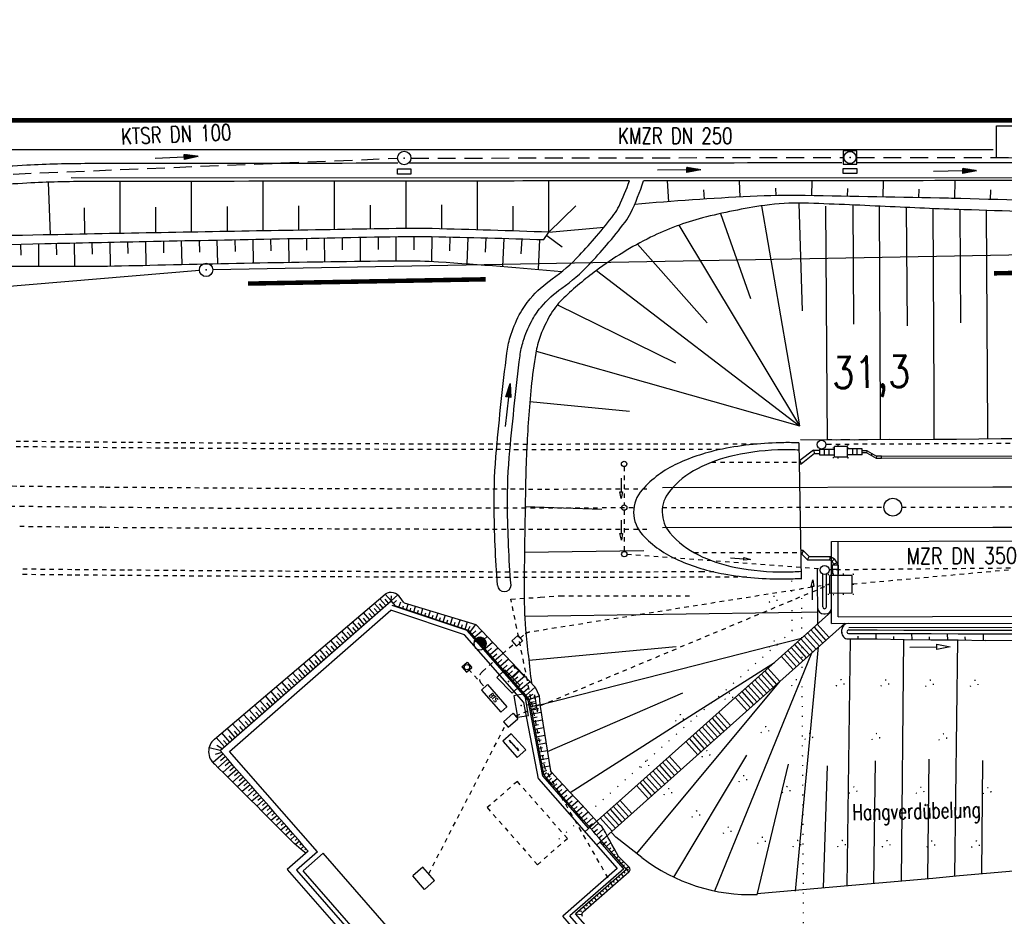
# Model space of a CAD drawing. Extents: x 0 to 1135, y 0 to 420.
# Tile 35 of 80: x 613 to 723, y 117 to 218. Entities that reach past the tile are written whole.
import ezdxf
from ezdxf.enums import TextEntityAlignment as Align

# ---------------------------------------------------------------- set-up
doc = ezdxf.new("R2010")
doc.units = 0
doc.header["$LTSCALE"] = 2
doc.header["$MEASUREMENT"] = 0
for name, pattern in [('ACAD_ISO03W100', [0.5, 0.25, -0.25]), ('ACAD_ISO05W100', [0.5, 0.25, -0.25]), ('ACAD_ISO10W100W', [0.5, 0.25, -0.25]), ('AUSGEZOGEN', [0]), ('GEMEINDE', [3.5, 2, -0.5, 0.5, -0.5]), ('GESTRICH-X2', [1.5, 1, -0.5]), ('PUNKT2', [0.5, 0.25, -0.25]), ('PUNKTX2', [0.5, 0, -0.5]), ('STRICHLINIEX2', [0.5, 0.25, -0.25])]:
    doc.linetypes.add(name, pattern=pattern)
doc.layers.get('0').update_dxf_attribs({"color": 8, "linetype": 'AUSGEZOGEN'})
for name, color, linetype in [('Andere_Planungen', 15, 'CONTINUOUS'), ('Bahnachse', 7, 'CONTINUOUS'), ('BAUWOTOP', 250, 'AUSGEZOGEN'), ('Beschriftung', 15, 'CONTINUOUS'), ('BOESCHG', 8, 'AUSGEZOGEN'), ('Böschungen', 15, 'CONTINUOUS'), ('FBRTOP', 8, 'AUSGEZOGEN'), ('GEMEINGRZ', 8, 'GEMEINDE'), ('Gleisachsen', 7, 'CONTINUOUS'), ('GRENZL-BAB', 7, 'AUSGEZOGEN'), ('GRENZP-BAB', 7, 'AUSGEZOGEN'), ('HANGVERDÜBELUNG', 15, 'CONTINUOUS'), ('Kabelanlagen', 15, 'CONTINUOUS'), ('KANAL', 200, 'GESTRICH-X2'), ('Löschwasserleitung', 15, 'CONTINUOUS'), ('MULDE', 8, 'AUSGEZOGEN'), ('PFEIL', 200, 'CONTINUOUS'), ('PFEILTOP', 8, 'AUSGEZOGEN'), ('PP', 8, 'AUSGEZOGEN'), ('SCHSYMBOL', 200, 'AUSGEZOGEN'), ('SIGNATUR', 8, 'AUSGEZOGEN'), ('TEXTO', 200, 'CONTINUOUS'), ('Tiefenentwaesserung_und_Sammell', 15, 'CONTINUOUS'), ('TUNNEL', 15, 'CONTINUOUS'), ('Wegböschungen', 15, 'CONTINUOUS'), ('Wege', 15, 'CONTINUOUS')]:
    doc.layers.add(name, color=color, linetype=linetype)
doc.styles.add('ROMANS', font='romans.shx', dxfattribs={"width": 0.8})

# ---------------------------------------------------------------- blocks, each defined once
blk = doc.blocks.new('SK')
for p, q in [((-1.35, 2.37), (1.38, 2.38)), ((-1.35, 2.38), (-0.78, 2.18)), ((-0.01, 0.87), (0, 2.37)), ((0.82, 2.58), (1.38, 2.38))]:
    blk.add_line(p, q)
blk.add_lwpolyline([(-1.76, -0.91), (1.74, -0.91), (1.74, 0.89), (-1.76, 0.89)], close=True)
blk.add_point((0, 0))
blk = doc.blocks.new('KS')
for p, q in [((-1.14, 0), (1.14, 0)), ((-1.14, 0), (-0.64, -0.15)), ((0.63, 0.15), (1.14, 0))]:
    blk.add_line(p, q)
blk.add_lwpolyline([(-1.76, -0.89), (1.74, -0.88), (1.73, 0.91), (-1.76, 0.91)], close=True)
blk.add_point((0, 0))
blk.add_point((0, 0))
blk = doc.blocks.new('*X38')
at = {"color": 0}
for p, q in [((0, 0.92), (0.08, 1)), ((0, 0.99), (0.01, 1)), ((0, 0.85), (0.14, 0.99)), ((0, 0.78), (0.2, 0.98)), ((0, 0.71), (0.26, 0.97)), ((0, 0.64), (0.31, 0.95)), ((0, 0.57), (0.37, 0.93)), ((0, 0.49), (0.41, 0.91)), ((0, 0.42), (0.46, 0.89)), ((0, 0.35), (0.51, 0.86)), ((0, 0.28), (0.55, 0.83)), ((0, 0.21), (0.59, 0.81)), ((0, 0.14), (0.63, 0.77)), ((0, 0.07), (0.67, 0.74)), ((0, 0), (0.71, 0.71)), ((0, -0.07), (0.74, 0.67)), ((0, -0.14), (0.77, 0.63)), ((0, -0.21), (0.81, 0.59)), ((0, -0.28), (0.83, 0.55)), ((0, -0.35), (0.86, 0.51)), ((0, -0.42), (0.89, 0.46)), ((0, -0.49), (0.91, 0.41)), ((0, -0.57), (0.93, 0.37)), ((0, -0.64), (0.95, 0.31)), ((0, -0.71), (0.97, 0.26)), ((0, -0.78), (0.98, 0.2)), ((0, -0.85), (0.99, 0.14)), ((0, -0.92), (1, 0.08)), ((0, -0.99), (1, 0.01)), ((0.06, -1), (1, -0.06)), ((0.14, -0.99), (0.99, -0.14)), ((0.23, -0.97), (0.97, -0.23)), ((0.33, -0.94), (0.94, -0.33)), ((0.45, -0.89), (0.89, -0.45))]:
    blk.add_line(p, q, dxfattribs=at)
blk = doc.blocks.new('BMAST')
blk.add_line((0, 1), (0, -1))
for centre, radius, start, end in [((0, 0), 1, 90, 270), ((0, 0), 1, 270, 90), ((0, -1), 0, 270, 0)]:
    blk.add_arc(centre, radius, start, end)
blk.add_point((0, 0))
blk.add_blockref('*X38', (0, 0))
blk = doc.blocks.new('*U42', base_point=(444064.56, 452946.34))
at = {"layer": 'BOESCHG'}
for p, q in [((444016.26, 453033.86), (444016.57, 453034.06)), ((444017.41, 453032.23), (444017.8, 453032.45)), ((444018.09, 453030.31), (444018.95, 453030.81)), ((444019.42, 453028.77), (444019.97, 453029.08)), ((444019.96, 453026.77), (444020.98, 453027.36)), ((444021.41, 453025.3), (444022, 453025.63)), ((444021.83, 453023.24), (444023.01, 453023.9)), ((444023.38, 453021.81), (444024.02, 453022.17)), ((444023.69, 453019.7), (444025.03, 453020.44)), ((444025.33, 453018.32), (444026.03, 453018.72)), ((444025.56, 453016.16), (444027.04, 453016.99)), ((444027.27, 453014.82), (444028.05, 453015.25)), ((444027.43, 453012.63), (444029.05, 453013.52)), ((444029.2, 453011.32), (444030.05, 453011.79)), ((444029.3, 453009.09), (444031.05, 453010.06)), ((444031.14, 453007.82), (444032.05, 453008.33)), ((444031.17, 453005.56), (444033.05, 453006.59)), ((444033.08, 453004.32), (444034.05, 453004.86)), ((444033.05, 453002.02), (444035.04, 453003.12)), ((444035.01, 453000.82), (444036.04, 453001.39)), ((444034.92, 452998.49), (444037.03, 452999.65)), ((444036.95, 452997.32), (444038.02, 452997.92)), ((444036.8, 452994.96), (444039.01, 452996.18)), ((444038.89, 452993.82), (444040, 452994.44)), ((444038.7, 452991.43), (444040.99, 452992.71)), ((444040.84, 452990.33), (444041.98, 452990.97)), ((444040.64, 452987.93), (444042.96, 452989.23)), ((444042.8, 452986.84), (444043.95, 452987.5)), ((444042.61, 452984.44), (444044.94, 452985.76)), ((444044.77, 452983.36), (444045.92, 452984.02)), ((444044.6, 452980.97), (444046.91, 452982.28)), ((444046.74, 452979.88), (444047.89, 452980.54)), ((444046.58, 452977.49), (444048.88, 452978.8)), ((444048.71, 452976.4), (444049.87, 452977.06)), ((444048.55, 452974.01), (444050.85, 452975.32)), ((444050.68, 452972.92), (444051.84, 452973.58)), ((444050.51, 452970.53), (444052.82, 452971.83)), ((444052.64, 452969.44), (444053.81, 452970.09)), ((444052.47, 452967.05), (444054.8, 452968.35)), ((444054.59, 452965.94), (444055.78, 452966.6)), ((444054.41, 452963.57), (444056.77, 452964.85)), ((444056.51, 452962.43), (444057.76, 452963.11)), ((444056.35, 452960.08), (444058.75, 452961.36)), ((444058.38, 452958.9), (444059.73, 452959.6)), ((444058.19, 452956.55), (444060.66, 452957.82)), ((444060.2, 452955.33), (444061.58, 452956.03)), ((444059.84, 452952.93), (444062.49, 452954.23)), ((444061.97, 452951.75), (444063.4, 452952.45)), ((444061.47, 452949.29), (444064.3, 452950.65)), ((444063.7, 452948.14), (444065.21, 452948.86)), ((444063.08, 452945.63), (444066.1, 452947.07))]:
    blk.add_line(p, q, dxfattribs=at)
blk = doc.blocks.new('GST')
at = {"color": 0}
blk.add_circle((0, 0), 0.75, dxfattribs=at)
blk.add_point((0, 0), dxfattribs=at)
blk = doc.blocks.new('27')
at = {"color": 0}
for points in [[(-0.75, -0.75), (0.75, -0.75), (0.75, 0.75), (-0.75, 0.75)], [(-0.76, -1.22), (0.75, -1.22), (0.75, -1.8), (-0.76, -1.8)]]:
    blk.add_lwpolyline(points, close=True, dxfattribs=at)
blk.add_circle((0, 0), 0.676, dxfattribs=at)
blk.add_point((0, 0), dxfattribs=at)
blk = doc.blocks.new('17')
blk.add_lwpolyline([(-0.76, -1.22), (0.75, -1.22), (0.75, -1.8), (-0.76, -1.8)], close=True)
blk.add_blockref('GST', (0, 0))
blk = doc.blocks.new('PFEIL2')
at = {"color": 0}
for p, q in [((0.88, 0), (-2.4, -0.01)), ((0.88, -0.27), (0.88, 0.28)), ((0.88, 0.28), (2.43, 0.01)), ((0.91, 0.27), (0.88, 0.26)), ((0.97, 0.26), (0.88, 0.25)), ((1.02, 0.25), (0.88, 0.23)), ((1.07, 0.24), (0.88, 0.21)), ((1.13, 0.23), (0.88, 0.19)), ((1.18, 0.22), (0.88, 0.17)), ((1.24, 0.21), (0.88, 0.15)), ((1.29, 0.21), (0.88, 0.14)), ((1.34, 0.2), (0.88, 0.12)), ((1.4, 0.19), (0.88, 0.1)), ((1.45, 0.18), (0.88, 0.08)), ((1.51, 0.17), (0.88, 0.06)), ((1.56, 0.16), (0.88, 0.04)), ((1.61, 0.15), (0.88, 0.02)), ((1.67, 0.14), (0.88, 0.01)), ((1.72, 0.13), (0.88, -0.01)), ((1.78, 0.12), (0.88, -0.03)), ((1.83, 0.11), (0.88, -0.05)), ((1.88, 0.1), (0.88, -0.07)), ((1.94, 0.09), (0.88, -0.09)), ((2.05, 0.08), (0.88, -0.12)), ((1.99, 0.08), (0.88, -0.11)), ((2.1, 0.07), (0.88, -0.14)), ((2.15, 0.06), (0.88, -0.16)), ((2.21, 0.05), (0.88, -0.18)), ((2.26, 0.04), (0.88, -0.2)), ((2.32, 0.03), (0.88, -0.22)), ((2.37, 0.02), (0.88, -0.23)), ((2.42, 0.01), (0.88, -0.25)), ((2.43, 0.01), (0.88, -0.27))]:
    blk.add_line(p, q, dxfattribs=at)

msp = doc.modelspace()

# ---------------------------------------------------------------- linework, layer by layer
at = {"layer": 'Andere_Planungen', "linetype": 'PUNKTX2'}
for p, q in [((699.29, 149.24), (699.23, 154.82)), ((688.56, 139.66), (699.29, 149.24)), ((673.16, 125.91), (688.56, 139.66))]:
    msp.add_line(p, q, dxfattribs=at)
at = {"layer": 'Andere_Planungen', "linetype": 'ACAD_ISO03W100'}
for p, q in [((664.61, 144.69), (668.17, 147.8)), ((663.07, 144.93), (664.85, 142.9)), ((668.52, 132.37), (665.16, 129.43)), ((674.12, 125.98), (668.52, 132.37)), ((674.12, 125.98), (668.52, 132.37)), ((665.16, 129.43), (670.77, 123.04)), ((670.77, 123.04), (674.12, 125.98))]:
    msp.add_line(p, q, dxfattribs=at)
at = {"layer": 'Andere_Planungen', "linetype": 'Continuous'}
for p, q in [((667.9, 148.1), (668.58, 148.7)), ((667.9, 148.1), (668.43, 147.5)), ((668.43, 147.5), (669.11, 148.09)), ((668.58, 148.7), (669.11, 148.09)), ((662.3, 145.19), (662.91, 145.72)), ((662.91, 145.72), (663.43, 145.12)), ((662.3, 145.19), (662.83, 144.59)), ((662.83, 144.59), (663.43, 145.12)), ((664.51, 142.6), (665.18, 143.2)), ((664.51, 142.6), (666.68, 140.12)), ((665.18, 143.2), (667.36, 140.71)), ((666.68, 140.12), (667.36, 140.71)), ((646.78, 124.32), (644.54, 122.36)), ((655.84, 113.98), (646.78, 124.32)), ((653.6, 112.02), (644.54, 122.36))]:
    msp.add_line(p, q, dxfattribs=at)
msp.add_circle((662.87, 145.16), 0.3, dxfattribs=at)
at = {"layer": 'Andere_Planungen', "linetype": 'ACAD_ISO03W100'}
msp.add_arc((665.27, 143.93), 1, 131.2174, 221.2173, dxfattribs=at)
at = {"layer": 'Bahnachse', "linetype": 'ACAD_ISO05W100'}
for p, q in [((611.79, 163.19), (612.85, 163.18)), ((612.85, 163.18), (618.73, 163.12)), ((618.73, 163.12), (622.01, 163.09))]:
    msp.add_line(p, q, dxfattribs=at)
at = {"layer": 'Bahnachse', "linetype": 'ACAD_ISO10W100W'}
msp.add_lwpolyline([(711.54, 163.07), (731.38, 163.11), (809.53, 164.28)], dxfattribs=at)
at = {"layer": 'Bahnachse', "linetype": 'ACAD_ISO05W100'}
for points in [[(622.01, 163.09), (638, 162.95), (681.56, 163.02)], [(684.76, 163.03), (709.54, 163.07)]]:
    msp.add_lwpolyline(points, dxfattribs=at)
at = {"layer": 'Bahnachse', "linetype": 'Continuous'}
msp.add_circle((710.54, 163.07), 1, dxfattribs=at)
at = {"layer": 'BAUWOTOP', "color": 8, "flags": 128}
msp.add_lwpolyline([(618.58, 199.97), (841.85, 199.92)], dxfattribs=at)
at = {"layer": 'Beschriftung', "linetype": 'PUNKTX2'}
msp.add_line((700.3, 155.1), (700.75, 76.29), dxfattribs=at)
at = {"layer": 'BOESCHG'}
for p, q in [((624.03, 199.54), (624.04, 193.71)), ((632.03, 199.55), (632.03, 193.86)), ((640.03, 199.56), (640.03, 194)), ((648.03, 199.56), (648.03, 194.14)), ((656.03, 199.57), (656.03, 194.28)), ((664.03, 199.58), (664.03, 194.11)), ((672.03, 193.85), (672.03, 199.59)), ((685.27, 199.6), (685.45, 197.27)), ((693.34, 199.6), (693.43, 197.79)), ((701.46, 199.61), (701.43, 197.94)), ((709.46, 199.62), (709.43, 197.79)), ((717.47, 199.63), (717.43, 197.64)), ((616.03, 199.45), (616.24, 193.56)), ((689.37, 198.58), (689.44, 197.56)), ((697.42, 198.78), (697.43, 197.95)), ((705.45, 198.74), (705.43, 197.86)), ((713.45, 198.67), (713.43, 197.71)), ((721.46, 198.58), (721.43, 197.52)), ((620.05, 196.58), (620.06, 193.63)), ((628.03, 196.66), (628.04, 193.79)), ((636.03, 196.74), (636.03, 193.93)), ((644.03, 196.82), (644.03, 194.07)), ((652.03, 196.89), (652.03, 194.21)), ((660.03, 196.9), (660.03, 194.22)), ((668.03, 196.78), (668.03, 193.99)), ((672.03, 193.85), (675.06, 196.79)), ((672.03, 193.85), (678.23, 194.43)), ((671.81, 193.5), (673.53, 192.23))]:
    msp.add_line(p, q, dxfattribs=at)
for points in [[(746.02, 195.49, -0.000062), (718.49, 196.37, -0.004496), (709.7, 196.73, 0.004324), (700.55, 197.11, 0.044552), (696.2, 196.86, 0.027412), (689.25, 195.45, 0.0512), (683.43, 193.28, 0.044665), (677.36, 189.56, 0.030679), (673.72, 186.5, 0.065608), (672.32, 184.77, 0.039026), (671.24, 182.63, 0.048454), (670.68, 180.79, 0.024489), (670.11, 176.97, 0.013158), (669.58, 169.82, 0.007014), (669.45, 166.01, 0.002247), (669.27, 154.13, 0.024744), (669.45, 149.42, 0.008413), (670.1, 143.35)], [(672.03, 193.85, 0.003224), (659, 194.25, 0.010403), (654.96, 194.26, 0.000283), (628.64, 193.8, 0.000564), (615.44, 193.54, 0.002372), (578.38, 192.6, 0.016285), (572.99, 192.27, 0.025769), (571.38, 192.03, 0.010973), (567.66, 191.19, 0.039286), (565.26, 190.4, -0.021528), (560.95, 188.8, -0.067469), (543.26, 185.61, -0.032934), (506.57, 186.43, -0.001245), (504.28, 186.63, 0.007327)]]:
    msp.add_lwpolyline(points, format="xyb", dxfattribs=at)
at = {"layer": 'BOESCHG', "flags": 128}
for points in [[(568.98, 190.52, -0.003749), (574, 191.32, -0.028656), (574.66, 191.39, -0.001899), (594.32, 192.04, -0.001752), (615.64, 192.58, -0.000576), (626.9, 192.82, -0.000229), (655.17, 193.37, -0.01017), (658.93, 193.37, -0.003038), (671.49, 193.02)], [(568.98, 190.52, 0.000334), (574.04, 190.42, 0.002255), (574.79, 190.41, 0.000372), (600.59, 190.15, 0.000679), (614.72, 190.04, 0.007718), (627.4, 190.16, -0.003474), (655.56, 190.66, -0.019088), (659.7, 190.54, -0.006309), (673.51, 189.46)]]:
    msp.add_lwpolyline(points, format="xyb", dxfattribs=at)
at = {"layer": 'BOESCHG'}
msp.add_lwpolyline([(671.49, 193.02), (672.03, 193.85)], dxfattribs=at)
at = {"layer": 'Böschungen', "linetype": 'Continuous'}
for p, q in [((695.83, 196.81), (700.11, 172.16)), ((691.25, 195.94), (694.6, 186.42)), ((686.61, 194.63), (700.11, 172.16)), ((681.96, 192.51), (689.77, 183.71)), ((677.38, 189.58), (700.11, 172.16)), ((673.01, 185.73), (686.23, 179.21)), ((670.63, 180.53), (700.11, 172.16)), ((669.91, 174.9), (681.06, 173.8)), ((669.4, 163.14), (677.99, 162.86)), ((669.32, 158.03), (682.69, 158.22)), ((702.13, 150.01), (702.12, 156.14)), ((702.7, 151.9), (702.7, 155.58)), ((703.1, 151.9), (703.1, 155.58)), ((669.35, 150.88), (700.32, 151.31)), ((700.32, 151.31), (702.12, 151.34)), ((702.82, 151.12), (702.98, 151.12)), ((704.84, 148.98), (704.84, 149.36)), ((705.61, 149.61), (731.48, 149.65)), ((684.98, 144.5), (700.33, 148.4)), ((726.66, 148.08), (720.86, 148.15)), ((686.28, 147.44), (669.8, 145.91)), ((690.61, 120.11), (701.48, 146.75)), ((699.65, 120.08), (702.23, 147.42)), ((688.66, 140.2), (697.29, 145.69)), ((670.43, 140.79), (684.98, 144.5)), ((681.9, 124.29), (697.93, 143.58)), ((671.88, 135.7), (687.03, 142.27)), ((674.43, 131.14), (688.66, 140.2)), ((686.05, 121.65), (694.21, 135.29)), ((695.35, 119.67), (698.86, 134.3)), ((682.46, 123.86), (679.55, 126.11))]:
    msp.add_line(p, q, dxfattribs=at)
for points in [[(700.03, 197.12), (700.4, 185.04)], [(703.19, 175.37), (703.06, 196.75)], [(706.06, 196.9), (706.14, 183.57)], [(709.16, 173.19), (709.05, 196.76)], [(712.05, 196.62), (712.14, 183.37)], [(715.15, 175.65), (715.04, 196.49)], [(718.04, 196.38), (718.13, 183.69)], [(721.1, 183.81), (721.03, 196.29)], [(721.17, 171.69), (721.1, 183.81)], [(703.22, 170.64), (703.19, 175.37)], [(715.17, 170.69), (715.15, 175.65)], [(709.17, 170.64), (709.16, 173.19)], [(721.18, 170.75), (721.17, 171.69)], [(700.19, 170.64), (702.72, 170.6), (703.22, 170.64), (703.72, 170.63), (704.22, 170.61), (704.72, 170.65), (705.22, 170.64), (705.72, 170.63), (706.22, 170.61), (706.72, 170.65), (707.22, 170.64), (707.72, 170.63), (710.17, 170.67), (712.67, 170.66), (715.17, 170.69), (717.67, 170.68), (720.18, 170.72), (722.68, 170.76), (725.18, 170.75)], [(701.55, 152.68), (701.56, 154.18), (701.41, 154.18), (701.57, 154.93), (701.71, 154.17), (701.56, 154.18)], [(705.58, 148.92), (705.79, 148.92), (708.79, 148.92), (711.79, 148.91), (714.84, 148.91), (717.84, 148.9), (723.9, 148.89)], [(705.61, 149.32), (708.79, 149.32), (711.79, 149.31), (714.84, 149.31), (717.84, 149.3), (720.84, 149.3)], [(708.64, 148.92), (708.65, 148.32)], [(712.64, 148.92), (712.65, 148.27)], [(716.64, 148.88), (716.66, 148.18)], [(720.65, 148.89), (720.66, 148.14)], [(720.84, 149.3), (726.84, 149.29), (729.84, 149.28), (732.34, 149.27)], [(703.3, 148.39), (703.31, 148.39)], [(705.75, 148.32), (705.41, 120.71)], [(705.54, 148.32), (708.8, 148.32), (711.8, 148.26), (714.8, 148.21), (717.86, 148.2), (720.86, 148.15)], [(706.65, 148.34), (706.65, 148.64)], [(710.65, 148.29), (710.65, 148.59)], [(711.75, 148.26), (711.46, 121.25)], [(712.45, 147.4), (715.45, 147.42), (715.45, 147.72), (716.95, 147.43), (715.46, 147.12), (715.45, 147.42)], [(714.65, 148.2), (714.65, 148.55)], [(717.76, 148.2), (717.45, 121.79)], [(718.66, 148.16), (718.65, 148.56)], [(708.41, 121.01), (708.61, 134.66)], [(714.45, 121.5), (714.6, 134.85)], [(720.49, 122.04), (720.6, 134.72)], [(702.8, 120.46), (703.23, 134.11)], [(695.35, 119.81), (705.97, 120.74), (708.96, 121.01), (712.01, 121.28), (715, 121.55), (718, 121.82), (721.04, 122.09), (724.04, 122.36)]]:
    msp.add_lwpolyline(points, dxfattribs=at)
for centre, radius, start, end in [((702.82, 151.82), 0.7, 180.0999, 270.0999), ((702.9, 151.9), 0.2, 180.0999, 270.0999), ((702.9, 151.9), 0.2, 270.0999, 0.0999), ((702.98, 151.82), 0.7, 270.0999, 0.0999), ((705.54, 149.36), 0.7, 90.0999, 180.0999), ((705.53, 149.02), 0.7, 175.4646, 270.0999), ((705.61, 149.12), 0.2, 90.0999, 180.0999), ((705.61, 149.12), 0.2, 180.0999, 270.0999), ((694.68, 139.69), 20, 232.3319, 271.9461)]:
    msp.add_arc(centre, radius, start, end, dxfattribs=at)
at = {"layer": 'FBRTOP', "const_width": 0.5}
msp.add_lwpolyline([(287.58, 206.63), (300.13, 206.44), (316.96, 206.37), (325.26, 206.37), (350.26, 206.37), (375.26, 206.37), (400.26, 206.37), (425.26, 206.37), (575.26, 206.37), (825.26, 206.37), (950, 206.37)], dxfattribs=at)
at = {"layer": 'FBRTOP'}
msp.add_lwpolyline([(506.94, 203.12), (575.26, 203.12), (721.77, 203.12)], dxfattribs=at)
at = {"layer": 'GEMEINGRZ', "const_width": 0.5}
for points in [[(743.9, 189.65), (721.87, 189.25)], [(664.96, 188.58), (638.39, 188.1)]]:
    msp.add_lwpolyline(points, dxfattribs=at)
at = {"layer": 'Gleisachsen', "linetype": 'ACAD_ISO03W100'}
for p, q in [((607, 165.5), (612.88, 165.43)), ((612.87, 165.43), (618.75, 165.37)), ((618.75, 165.37), (622.44, 165.34)), ((622.44, 165.32), (636.38, 165.23)), ((636.38, 165.23), (642.26, 165.19)), ((642.25, 165.19), (648.13, 165.16)), ((648.13, 165.16), (654.01, 165.14)), ((654, 165.14), (659.88, 165.12)), ((659.88, 165.12), (665.76, 165.11)), ((665.76, 165.11), (671.64, 165.1)), ((671.63, 165.1), (677.51, 165.11)), ((677.51, 165.11), (683.39, 165.11)), ((612.83, 160.93), (618.71, 160.87)), ((618.71, 160.87), (622.4, 160.84)), ((622.4, 160.82), (636.35, 160.73)), ((636.35, 160.73), (642.23, 160.69)), ((642.23, 160.69), (648.11, 160.66)), ((648.11, 160.66), (653.99, 160.64)), ((653.99, 160.64), (659.87, 160.62)), ((659.87, 160.62), (665.75, 160.61)), ((665.75, 160.61), (671.63, 160.6)), ((671.63, 160.6), (677.51, 160.61)), ((677.51, 160.61), (683.39, 160.61))]:
    msp.add_line(p, q, dxfattribs=at)
at = {"layer": 'Gleisachsen', "linetype": 'Continuous'}
for p, q in [((684.76, 165.28), (721.73, 165.34)), ((721.73, 165.34), (731.35, 165.36)), ((684.76, 160.78), (721.74, 160.84)), ((721.74, 160.84), (731.42, 160.86))]:
    msp.add_line(p, q, dxfattribs=at)
at = {"layer": 'GRENZL-BAB'}
for p, q in [((759.27, 191.93), (634.44, 189.65)), ((632.95, 189.57), (589.94, 185.94))]:
    msp.add_line(p, q, dxfattribs=at)
at = {"layer": 'HANGVERDÜBELUNG', "linetype": 'PUNKTX2'}
for centre in [(697.12, 152.68), (697.13, 147.68), (699.62, 143.35), (704.62, 143.33), (709.62, 143.31), (714.62, 143.29), (719.62, 143.27), (692.14, 141.83), (686.64, 139.41), (696.18, 138.08), (701.09, 137.34), (708.59, 137.31), (716.09, 137.28), (689.6, 135.38), (682.76, 134.2), (693.73, 132.6), (685.34, 131.15), (698.56, 131.38), (706.05, 131.32), (713.55, 131.29), (721.05, 131.26), (688.45, 128.66), (691.98, 126.83), (695.8, 125.71), (699.77, 125.34), (704.77, 125.33), (709.77, 125.31), (714.77, 125.29), (719.76, 125.27)]:
    msp.add_circle(centre, 0.45, dxfattribs=at)
at = {"layer": 'Kabelanlagen', "linetype": 'PUNKTX2'}
for p, q in [((703.9, 168.56), (703.9, 169.96)), ((705.55, 169.96), (703.9, 169.96)), ((705.55, 168.56), (705.55, 169.96)), ((705.55, 168.56), (703.9, 168.56)), ((706.15, 155.58), (703.35, 155.57)), ((703.35, 153.27), (703.35, 155.57)), ((706.15, 153.28), (706.15, 155.58)), ((706.15, 153.28), (703.35, 153.27))]:
    msp.add_line(p, q, dxfattribs=at)
at = {"layer": 'Kabelanlagen', "linetype": 'Continuous'}
for p, q in [((704, 168.66), (704, 169.86)), ((705.45, 169.86), (704, 169.86)), ((705.45, 168.66), (705.45, 169.86)), ((701.65, 169.46), (700.15, 168.3)), ((701.78, 169.06), (700.28, 167.9)), ((701.65, 169.46), (702.34, 169.46)), ((701.65, 169.46), (701.78, 169.06)), ((701.78, 169.06), (702.34, 169.06)), ((702.34, 169.58), (703.9, 169.58)), ((702.34, 169.58), (702.34, 168.93)), ((702.34, 168.93), (703.9, 168.93)), ((702.9, 168.93), (702.9, 169.58)), ((703.4, 168.93), (703.4, 169.58)), ((705.45, 168.66), (704, 168.66)), ((707.11, 169.59), (705.55, 169.59)), ((707.11, 168.94), (705.55, 168.94)), ((706.05, 168.94), (706.05, 169.59)), ((706.55, 168.94), (706.55, 169.59)), ((707.11, 168.94), (707.11, 169.59)), ((707.68, 169.37), (707.11, 169.37)), ((707.63, 169.16), (707.11, 169.16)), ((707.63, 169.16), (707.68, 169.37)), ((707.63, 169.16), (708.66, 168.57)), ((707.68, 169.37), (708.72, 168.78)), ((708.22, 169.06), (708.12, 168.88)), ((708.72, 168.78), (708.66, 168.57)), ((709.27, 168.78), (708.72, 168.78)), ((709.27, 168.78), (731.34, 168.82)), ((709.27, 168.57), (709.27, 168.78)), ((709.27, 168.57), (731.34, 168.61)), ((700.15, 168.3), (700.06, 168.3)), ((700.28, 167.9), (700.07, 167.9)), ((700.15, 168.3), (700.28, 167.9)), ((708.66, 168.57), (709.27, 168.57)), ((700.51, 158.21), (700.24, 158.2)), ((700.35, 157.8), (700.25, 157.8)), ((700.51, 158.21), (700.35, 157.8)), ((701, 157.16), (700.35, 157.8)), ((701.16, 157.56), (700.51, 158.21)), ((701, 157.16), (701.16, 157.56)), ((701, 157.16), (703.48, 157.16)), ((701.16, 157.56), (703.58, 157.56)), ((703.48, 157.16), (703.58, 157.56)), ((703.48, 157.16), (703.74, 157.01)), ((703.58, 157.56), (704.03, 157.3)), ((703.74, 157.01), (704.03, 157.3)), ((703.9, 156.74), (703.74, 157.01)), ((703.77, 156.58), (703.78, 155.58)), ((704.42, 156.58), (703.77, 156.58)), ((703.9, 156.74), (704.3, 156.85)), ((703.9, 156.74), (703.9, 156.58)), ((704.3, 156.85), (704.03, 157.3)), ((704.3, 156.85), (704.3, 156.58)), ((704.42, 156.58), (704.43, 155.58)), ((706, 155.43), (703.5, 155.42)), ((703.5, 153.42), (703.5, 155.42)), ((704.43, 156.08), (703.78, 156.08)), ((706, 153.43), (706, 155.43)), ((706, 153.43), (703.5, 153.42)), ((666.97, 139.03), (668.06, 139.99)), ((668.06, 139.99), (668.59, 139.39)), ((666.97, 139.03), (667.5, 138.43)), ((667.5, 138.43), (668.59, 139.39)), ((657.95, 122.78), (656.82, 121.79)), ((659.26, 121.27), (657.95, 122.78)), ((658.14, 120.28), (656.82, 121.79)), ((659.26, 121.27), (658.14, 120.28))]:
    msp.add_line(p, q, dxfattribs=at)
at = {"layer": 'Kabelanlagen', "linetype": 'STRICHLINIEX2'}
for p, q in [((690.25, 168.09), (700.06, 168.1)), ((688.28, 157.98), (700.25, 158)), ((737.43, 157.3), (706, 154.43)), ((668.33, 139.69), (703.5, 154.42)), ((703.5, 154.42), (669.85, 149.07)), ((668.84, 148.4), (669.34, 148.83)), ((658.6, 122.02), (667.23, 138.73))]:
    msp.add_line(p, q, dxfattribs=at)
msp.add_arc((670, 148.08), 1, 98.5426, 131.2174, dxfattribs=at)
at = {"layer": 'KANAL'}
for p, q in [((606.1, 200.12), (655.12, 202.14)), ((656.61, 202.14), (705.01, 202.23)), ((706.49, 202.21), (754.68, 202.23))]:
    msp.add_line(p, q, dxfattribs=at)
at = {"layer": 'Löschwasserleitung', "linetype": 'PUNKT2'}
msp.add_lwpolyline([(679.17, 120.7), (671.63, 133.82), (667.8, 152.77), (671.09, 152.99), (673.29, 153.14), (688.2, 153.15)], dxfattribs=at)
at = {"layer": 'MULDE'}
for points in [[(402.17, 240.74, 0.000005), (413.43, 240.74, 0.000006), (421.55, 240.73, 0), (450.36, 240.73, 0.000007), (451.86, 240.73), (463.17, 240.72, 0.000006), (493.06, 240.72, 0.000025), (500.11, 240.72, 0.000589), (500.47, 240.72, 0.000017), (513.16, 240.75, 0.001441), (540.28, 240.89, -0.004051), (549.92, 240.89, -0.002327), (552.3, 240.86, 0.000509), (563.18, 240.68, 0.000608), (574.06, 240.53, 0.011247), (574.65, 240.53, 0.026637), (574.66, 240.53, 0.000678), (575.14, 240.6, 0.037681), (577.07, 241.03, 0.034266), (579.1, 241.79)], [(754.77, 201.65, 0.000053), (729.47, 201.64, 0.000006), (706.6, 201.62, 0)], [(655.16, 201.57, 0.000053), (630.22, 201.54, 0.000153), (620.53, 201.53, 0.013031), (613.61, 201.34, -0.010888), (605.34, 201.07, -0.005394), (593.64, 201.08, 0.00292), (572.05, 201.19, 0.001864), (557.47, 201.13, -0.000782), (522.74, 200.91, -0.007075), (520.1, 200.94, -0.001625), (508.63, 201.24)], [(704.84, 201.61, 0.000014), (656.61, 201.57, 0), (656.44, 201.57, 0.000153)], [(672.03, 199.59, 0.000004), (656.61, 199.57, 0.000056), (630.25, 199.54, 0.000152), (620.56, 199.53, 0.013031), (613.64, 199.34, -0.010887), (605.36, 199.07, -0.005395), (593.66, 199.08, 0.002921), (572.05, 199.19, 0.001863), (557.47, 199.13, -0.000781), (522.72, 198.91, -0.007076), (520.07, 198.94, -0.001628), (508.58, 199.25)], [(681.06, 199.59, 0.000003), (672.03, 199.59, 0.000056)], [(724.37, 199.63, 0.000012), (682.63, 199.6, 0.000056)], [(950, 193.4, 0.000057), (934.77, 193.42, 0.000063), (919.19, 193.43, 0.000072), (911.16, 193.43, -0.000041), (897, 193.44, -0.002257), (869.73, 193.57, -0.00247), (844.8, 193.93, -0.008394), (822.92, 194.73, 0.007076), (796.96, 195.73, 0.002977), (770.65, 196.22, -0.003684), (749.4, 196.65, -0.001642), (734.68, 197.1, 0.001462), (718.15, 197.62, 0.002273), (716.78, 197.65, 0.000194), (700.73, 197.95, 0.01703), (694.59, 197.85, 0.009542), (681.65, 196.96)]]:
    msp.add_lwpolyline(points, format="xyb", dxfattribs=at)
at = {"layer": 'MULDE', "flags": 128}
for points in [[(666.31, 154.34, -0.017569), (665.92, 163.22, -0.024948), (666.18, 169.47, -0.007388), (667.34, 180.3, -0.043854), (667.72, 182.1, -0.04637), (668.74, 184.59, -0.056878), (669.97, 186.41, -0.062216), (672.41, 188.62, 0.050467), (675.46, 191.27, 0.013063), (677.39, 193.42, 0.012271), (679.32, 195.82, 0.051876), (679.91, 196.78, 0.029848), (681.06, 199.59)], [(667.81, 154.35, -0.017754), (667.42, 163.15, -0.025079), (667.68, 169.39, -0.007257), (668.82, 180, -0.045918), (669.18, 181.65, -0.044305), (670.09, 183.86, -0.054759), (671.17, 185.47, -0.064797), (673.49, 187.59, 0.050318), (676.54, 190.22, 0.01367), (678.51, 192.42, 0.012233), (680.59, 194.99, 0.051914), (681.21, 196.01, 0.035998), (682.63, 199.6)]]:
    msp.add_lwpolyline(points, format="xyb", dxfattribs=at)
at = {"layer": 'MULDE'}
msp.add_arc((667.06, 154.36), 0.75, 181.8305, 359.1073, dxfattribs=at)
at = {"layer": 'PP', "flags": 128}
msp.add_lwpolyline([(722.13, 202.17), (722.14, 205.77), (728.89, 205.76), (728.88, 202.16)], close=True, dxfattribs=at)
at = {"layer": 'Tiefenentwaesserung_und_Sammell', "linetype": 'ACAD_ISO03W100'}
for p, q in [((740.66, 170.27), (703.06, 170.09)), ((680.48, 167.61), (680.48, 163.32)), ((680.48, 162.72), (680.49, 158.11)), ((680.79, 157.79), (702.4, 156.18)), ((772.69, 156.7), (703.4, 156.04))]:
    msp.add_line(p, q, dxfattribs=at)
at = {"layer": 'Tiefenentwaesserung_und_Sammell', "linetype": 'Continuous'}
for points in [[(680.13, 166.3), (680.14, 164.8), (680.29, 164.8), (680.15, 164.05), (679.99, 164.8), (680.14, 164.8)], [(680.14, 161.61), (680.15, 160.11), (680.3, 160.11), (680.16, 159.36), (680, 160.11), (680.15, 160.11)], [(692.37, 157.4), (693.87, 157.28), (693.88, 157.43), (694.61, 157.22), (693.85, 157.13), (693.87, 157.28)]]:
    msp.add_lwpolyline(points, dxfattribs=at)
for centre, radius in [((702.56, 170.08), 0.5), ((680.47, 167.91), 0.3), ((680.48, 163.02), 0.3), ((680.49, 157.81), 0.3), ((702.9, 156.03), 0.5)]:
    msp.add_circle(centre, radius, dxfattribs=at)
at = {"layer": 'TUNNEL', "linetype": 'Continuous'}
for p, q in [((700.03, 170.27), (700.3, 155.1)), ((676.07, 126.74), (703.67, 151.39)), ((705.21, 150.08), (677.39, 125.24)), ((702.09, 149.98), (703.42, 148.48)), ((700.99, 148.99), (702.32, 147.5)), ((701.35, 149.32), (702.69, 147.83)), ((701.72, 149.65), (703.05, 148.16)), ((699.52, 147.68), (700.85, 146.19)), ((699.89, 148.01), (701.22, 146.52)), ((700.26, 148.34), (701.59, 146.85)), ((700.62, 148.67), (701.95, 147.17)), ((698.42, 146.7), (699.75, 145.21)), ((698.79, 147.03), (700.12, 145.54)), ((699.16, 147.36), (700.49, 145.87)), ((698.06, 146.38), (699.39, 144.88)), ((695.83, 144.39), (697.16, 142.9)), ((696.2, 144.72), (697.53, 143.22)), ((696.56, 145.04), (697.9, 143.55)), ((694.73, 143.41), (696.06, 141.92)), ((695.1, 143.74), (696.43, 142.24)), ((695.46, 144.06), (696.8, 142.57)), ((693.63, 142.43), (694.96, 140.93)), ((694, 142.75), (695.33, 141.26)), ((694.36, 143.08), (695.7, 141.59)), ((692.9, 141.77), (694.23, 140.28)), ((693.27, 142.1), (694.6, 140.61)), ((691.04, 140.11), (692.37, 138.62)), ((689.94, 139.13), (691.27, 137.64)), ((690.31, 139.46), (691.64, 137.97)), ((690.67, 139.79), (692.01, 138.29)), ((688.47, 137.82), (689.81, 136.33)), ((688.84, 138.15), (690.17, 136.66)), ((689.21, 138.48), (690.54, 136.98)), ((689.57, 138.8), (690.91, 137.31)), ((687.37, 136.84), (688.71, 135.35)), ((687.74, 137.17), (689.07, 135.68)), ((688.11, 137.5), (689.44, 136)), ((684.78, 134.53), (686.11, 133.04)), ((685.15, 134.85), (686.48, 133.36)), ((685.52, 135.18), (686.85, 133.69)), ((683.68, 133.55), (685.02, 132.05)), ((684.05, 133.87), (685.38, 132.38)), ((684.42, 134.2), (685.75, 132.71)), ((682.22, 132.24), (683.55, 130.74)), ((682.58, 132.56), (683.92, 131.07)), ((682.95, 132.89), (684.28, 131.4)), ((683.32, 133.22), (684.65, 131.73)), ((681.85, 131.91), (683.18, 130.42)), ((679.99, 130.25), (681.32, 128.76)), ((678.53, 128.94), (679.86, 127.45)), ((678.89, 129.27), (680.23, 127.78)), ((679.26, 129.6), (680.59, 128.1)), ((679.63, 129.92), (680.96, 128.43)), ((677.79, 128.29), (679.13, 126.79)), ((678.16, 128.61), (679.49, 127.12))]:
    msp.add_line(p, q, dxfattribs=at)
at = {"layer": 'TUNNEL', "linetype": 'ACAD_ISO03W100'}
for points in [[(695.37, 170.14), (695.12, 170.14), (689.25, 170.12), (683.38, 170.11), (677.51, 170.11), (671.64, 170.1), (665.77, 170.11), (659.89, 170.12), (654.02, 170.14), (648.15, 170.16), (642.28, 170.19), (636.41, 170.23), (630.54, 170.27), (624.67, 170.31), (618.8, 170.37), (612.93, 170.43), (607.06, 170.5)], [(691.23, 169.53), (689.25, 169.52), (683.38, 169.51), (677.51, 169.51), (671.64, 169.5), (665.77, 169.51), (659.89, 169.52), (654.02, 169.54), (648.15, 169.56), (642.28, 169.59), (636.41, 169.63), (630.54, 169.67), (624.67, 169.71), (618.8, 169.77), (612.93, 169.83), (607.06, 169.9)], [(694.21, 155.24), (689.29, 155.22), (683.4, 155.21), (677.51, 155.21), (671.63, 155.2), (665.74, 155.21), (659.86, 155.22), (653.97, 155.24), (648.08, 155.26), (642.2, 155.29), (636.31, 155.33), (630.42, 155.37), (624.54, 155.42), (618.65, 155.47), (612.76, 155.53)], [(690.51, 155.83), (689.28, 155.82), (683.4, 155.81), (677.51, 155.81), (671.63, 155.8), (665.74, 155.81), (659.86, 155.82), (653.97, 155.84), (648.09, 155.86), (642.2, 155.89), (636.32, 155.93), (630.43, 155.97), (624.54, 156.02), (618.66, 156.07), (612.77, 156.13)]]:
    msp.add_lwpolyline(points, dxfattribs=at)
at = {"layer": 'TUNNEL', "linetype": 'Continuous'}
for points in [[(700.03, 170.27, 0.011256), (698.34, 170.29, 0.046246), (691.49, 169.58, 0.059868), (686.42, 167.93, 0.101426), (682.49, 165.02, 0.18777), (681.53, 162.48, 0.18777), (682.54, 159.97, 0.101426), (686.54, 157.14, 0.059868), (691.64, 155.6, 0.046246), (698.51, 155.04, 0.011985), (700.3, 155.1)], [(700.03, 169.46, 0.015358), (698.35, 169.49, 0.050998), (692.82, 168.87, 0.064845), (688.69, 167.38, 0.104156), (685.54, 164.83, 0.174963), (684.73, 162.51, 0.174963), (685.59, 160.2, 0.104156), (688.79, 157.72, 0.064845), (692.96, 156.33, 0.050998), (698.5, 155.82, 0.01636), (700.29, 155.9)]]:
    msp.add_lwpolyline(points, format="xyb", dxfattribs=at)
msp.add_lwpolyline([(679.55, 126.11), (679.1, 126.6), (679.02, 126.69)], dxfattribs=at)
at = {"layer": 'Wegböschungen', "linetype": 'Continuous'}
for p, q in [((655.27, 151.89), (655.47, 152.48)), ((655.84, 152.37), (663.89, 149.93)), ((656.1, 151.61), (656.3, 152.21)), ((655.69, 151.75), (655.78, 152.04)), ((656.51, 151.48), (656.61, 151.78)), ((656.92, 151.34), (657.13, 151.96)), ((657.33, 151.2), (657.44, 151.52)), ((657.74, 151.06), (657.96, 151.71)), ((658.16, 150.93), (658.27, 151.25)), ((658.57, 150.79), (658.79, 151.45)), ((658.98, 150.65), (659.09, 150.98)), ((659.39, 150.52), (659.61, 151.17)), ((659.8, 150.38), (659.92, 150.71)), ((660.22, 150.24), (660.44, 150.92)), ((660.63, 150.11), (660.74, 150.46)), ((661.04, 149.97), (661.28, 150.69)), ((661.45, 149.83), (661.57, 150.2)), ((661.86, 149.7), (662.11, 150.42)), ((662.28, 149.56), (662.4, 149.93)), ((662.69, 149.42), (662.95, 150.22)), ((663.26, 149.14), (663.89, 149.93)), ((663.89, 149.93), (670.51, 142.91)), ((663.02, 149.31), (663.25, 149.73)), ((663.49, 148.88), (663.87, 149.21)), ((663.78, 148.55), (664.54, 149.23)), ((664.06, 148.23), (664.45, 148.57)), ((664.35, 147.9), (665.14, 148.59)), ((664.63, 147.57), (665.04, 147.93)), ((664.92, 147.25), (665.74, 147.97)), ((665.21, 146.92), (665.62, 147.29)), ((665.49, 146.59), (666.34, 147.34)), ((665.78, 146.27), (666.21, 146.65)), ((666.06, 145.94), (666.94, 146.71)), ((666.35, 145.61), (666.8, 146.01)), ((666.64, 145.29), (667.54, 146.09)), ((667.21, 144.63), (668.14, 145.46)), ((666.92, 144.96), (667.38, 145.37)), ((667.49, 144.31), (667.97, 144.73)), ((667.78, 143.98), (668.75, 144.83)), ((668.07, 143.66), (668.56, 144.09)), ((668.35, 143.33), (669.34, 144.2)), ((668.64, 143), (669.14, 143.44)), ((668.92, 142.68), (669.94, 143.57)), ((669.21, 142.35), (669.72, 142.8)), ((669.49, 142.02), (670.51, 142.91)), ((670.51, 142.91), (670.98, 141.96)), ((669.7, 141.79), (670.28, 142.14)), ((669.83, 141.52), (670.98, 141.96)), ((669.89, 141.2), (670.44, 141.3)), ((670.98, 141.96), (671.02, 140.97)), ((669.97, 140.77), (671.02, 140.97)), ((670.06, 140.35), (670.57, 140.45)), ((670.14, 139.92), (671.18, 140.12)), ((671.02, 140.97), (672.23, 133.54)), ((670.22, 139.5), (670.73, 139.59)), ((670.3, 139.07), (671.32, 139.26)), ((670.38, 138.64), (670.88, 138.74)), ((670.46, 138.22), (671.45, 138.4)), ((670.55, 137.79), (671.04, 137.88)), ((670.63, 137.36), (671.6, 137.55)), ((670.71, 136.94), (671.19, 137.03)), ((670.79, 136.51), (671.74, 136.69)), ((670.87, 136.08), (671.34, 136.17)), ((670.95, 135.66), (671.88, 135.83)), ((671.03, 135.23), (671.5, 135.32)), ((671.12, 134.81), (672.04, 134.98)), ((671.2, 134.38), (671.65, 134.47)), ((671.28, 133.95), (672.13, 134.12)), ((671.38, 133.44), (671.81, 133.61))]:
    msp.add_line(p, q, dxfattribs=at)
at = {"layer": 'Wege', "linetype": 'Continuous'}
for p, q in [((703.67, 159.23), (735.67, 159.33)), ((703.69, 150.06), (703.67, 159.23)), ((704.43, 150.81), (704.42, 159.23)), ((634.61, 137.09), (653.74, 153.33)), ((654.4, 152.58), (653.74, 153.33)), ((654.4, 152.58), (655.15, 153.24)), ((635.27, 135.81), (654.4, 152.57)), ((653.2, 151.52), (652.52, 152.29)), ((653.5, 151.78), (653.1, 152.24)), ((653.8, 152.05), (653.13, 152.81)), ((654.1, 152.31), (653.71, 152.76)), ((654.4, 152.58), (654.45, 153.15)), ((662.89, 149.28), (654.51, 152.06)), ((654.64, 152.3), (654.99, 152.61)), ((652, 150.47), (651.3, 151.26)), ((652.3, 150.73), (651.9, 151.18)), ((652.6, 150.99), (651.91, 151.77)), ((652.9, 151.26), (652.5, 151.71)), ((662.61, 148.79), (654.36, 151.54)), ((654.9, 152.01), (663.02, 149.31)), ((650.79, 149.41), (650.08, 150.22)), ((651.39, 149.94), (650.69, 150.74)), ((651.09, 149.68), (650.7, 150.13)), ((651.69, 150.2), (651.3, 150.65)), ((703.69, 150.06), (731.48, 150.11)), ((704.43, 150.81), (731.47, 150.86)), ((649.59, 148.36), (648.86, 149.19)), ((650.19, 148.89), (649.47, 149.7)), ((649.89, 148.62), (649.49, 149.07)), ((650.49, 149.15), (650.1, 149.6)), ((669.26, 141.2), (662.61, 148.79)), ((669.73, 141.48), (662.89, 149.28)), ((663.02, 149.31), (669.83, 141.52)), ((648.38, 147.3), (647.64, 148.15)), ((648.99, 147.83), (648.25, 148.67)), ((648.69, 147.57), (648.29, 148.02)), ((649.29, 148.09), (648.89, 148.55)), ((646.58, 145.72), (645.81, 146.6)), ((647.18, 146.25), (646.42, 147.12)), ((647.78, 146.78), (647.03, 147.63)), ((647.48, 146.51), (647.09, 146.96)), ((648.08, 147.04), (647.69, 147.49)), ((645.38, 144.67), (644.59, 145.56)), ((645.98, 145.2), (645.2, 146.08)), ((646.28, 145.46), (645.88, 145.91)), ((646.88, 145.99), (646.49, 146.44)), ((644.17, 143.61), (643.37, 144.53)), ((644.77, 144.14), (643.98, 145.04)), ((645.08, 144.4), (644.68, 144.86)), ((645.68, 144.93), (645.28, 145.38)), ((642.97, 142.56), (642.15, 143.49)), ((643.57, 143.09), (642.76, 144.01)), ((643.27, 142.82), (642.87, 143.27)), ((643.87, 143.35), (643.48, 143.8)), ((644.47, 143.88), (644.08, 144.33)), ((641.77, 141.51), (640.93, 142.46)), ((642.37, 142.03), (641.54, 142.97)), ((642.07, 141.77), (641.67, 142.22)), ((642.67, 142.3), (642.27, 142.75)), ((640.56, 140.45), (639.71, 141.42)), ((641.16, 140.98), (640.32, 141.94)), ((640.86, 140.71), (640.47, 141.17)), ((641.46, 141.24), (641.07, 141.69)), ((670.89, 132.66), (669.26, 141.2)), ((671.36, 132.94), (669.73, 141.48)), ((669.83, 141.52), (671.44, 133.13)), ((639.36, 139.4), (638.49, 140.39)), ((639.96, 139.92), (639.1, 140.9)), ((639.66, 139.66), (639.26, 140.11)), ((640.26, 140.19), (639.87, 140.64)), ((638.16, 138.34), (637.27, 139.35)), ((638.76, 138.87), (637.88, 139.87)), ((638.46, 138.61), (638.06, 139.06)), ((639.06, 139.13), (638.66, 139.58)), ((636.35, 136.76), (635.44, 137.8)), ((636.95, 137.29), (636.05, 138.32)), ((637.55, 137.82), (636.66, 138.83)), ((637.25, 137.55), (636.86, 138)), ((637.85, 138.08), (637.46, 138.53)), ((635.75, 136.23), (634.83, 137.28)), ((636.05, 136.5), (635.65, 136.95)), ((636.65, 137.02), (636.26, 137.48)), ((635.27, 135.81), (634.02, 136.12)), ((635.44, 135.62), (634.7, 135.37)), ((635.5, 136.02), (634.9, 136.4)), ((635.58, 135.45), (634.46, 134.47)), ((636.1, 134.86), (635.03, 133.91)), ((635.85, 135.14), (635.31, 134.66)), ((636.35, 134.57), (635.83, 134.11)), ((636.61, 134.28), (635.57, 133.38)), ((637.11, 133.71), (636.11, 132.84)), ((636.86, 134), (636.35, 133.55)), ((637.36, 133.42), (636.87, 133)), ((671.47, 133.09), (671.79, 133.38)), ((671.75, 132.77), (672.4, 133.34)), ((637.61, 133.14), (636.66, 132.3)), ((638.11, 132.56), (637.2, 131.76)), ((637.86, 132.85), (637.39, 132.44)), ((638.36, 132.28), (637.92, 131.89)), ((671.36, 132.94), (676.45, 127.13)), ((672.03, 132.45), (672.36, 132.74)), ((672.31, 132.13), (672.98, 132.71)), ((638.61, 131.99), (637.74, 131.23)), ((639.12, 131.42), (638.28, 130.69)), ((638.86, 131.7), (638.44, 131.33)), ((639.37, 131.13), (638.96, 130.77)), ((672.59, 131.81), (672.93, 132.11)), ((672.87, 131.49), (673.56, 132.09)), ((673.15, 131.17), (673.5, 131.47)), ((673.44, 130.85), (674.14, 131.46)), ((639.62, 130.84), (638.82, 130.15)), ((640.12, 130.27), (639.36, 129.61)), ((639.87, 130.56), (639.48, 130.22)), ((673.72, 130.53), (674.07, 130.84)), ((674, 130.21), (674.72, 130.83)), ((674.28, 129.89), (674.64, 130.2)), ((674.56, 129.56), (675.29, 130.21)), ((640.62, 129.7), (639.9, 129.06)), ((640.37, 129.99), (640, 129.66)), ((641.12, 129.13), (640.44, 128.52)), ((640.87, 129.41), (640.52, 129.1)), ((674.84, 129.24), (675.21, 129.57)), ((675.12, 128.92), (675.87, 129.58)), ((675.4, 128.6), (675.78, 128.93)), ((675.68, 128.28), (676.45, 128.95)), ((641.63, 128.55), (640.98, 127.98)), ((641.37, 128.84), (641.04, 128.55)), ((642.13, 127.98), (641.51, 127.44)), ((641.88, 128.27), (641.56, 127.99)), ((675.96, 127.96), (676.35, 128.3)), ((676.25, 127.64), (677.02, 128.32)), ((642.63, 127.41), (642.05, 126.9)), ((642.38, 127.69), (642.08, 127.43)), ((643.13, 126.83), (642.59, 126.36)), ((642.88, 127.12), (642.6, 126.87)), ((676.53, 127.32), (676.92, 127.66)), ((676.81, 127), (677.59, 127.69)), ((677.09, 126.68), (677.49, 127.03)), ((677.37, 126.36), (678.16, 127.05)), ((643.38, 126.55), (643.12, 126.32)), ((643.63, 126.26), (643.13, 125.82)), ((643.88, 125.97), (643.64, 125.76)), ((644.14, 125.69), (643.68, 125.29)), ((677.65, 126.04), (678.01, 126.35)), ((680.4, 122.61), (677.76, 125.63)), ((677.93, 125.71), (678.57, 126.27)), ((678.21, 125.39), (678.5, 125.64)), ((645.11, 124.57), (642.76, 122.51)), ((644.39, 125.4), (644.18, 125.22)), ((644.64, 125.11), (644.27, 124.8)), ((644.89, 124.83), (644.73, 124.69)), ((678.49, 125.07), (678.99, 125.51)), ((678.77, 124.75), (678.99, 124.94)), ((679.06, 124.43), (679.41, 124.74)), ((646.15, 124.48), (643.82, 122.44)), ((679.34, 124.11), (679.48, 124.23)), ((679.62, 123.79), (679.83, 123.98)), ((679.84, 123.96), (681.06, 122.74)), ((679.86, 123.51), (680.01, 123.63)), ((642.76, 122.51), (653.48, 110.25)), ((643.82, 122.44), (653.55, 111.31)), ((680.43, 122.58), (674.41, 117.31)), ((680.73, 122.52), (675.04, 117.53)), ((680.15, 123.19), (680.39, 123.4)), ((680.39, 122.91), (680.53, 123.03)), ((680.67, 122.59), (680.96, 122.84)), ((680.73, 122.52), (680.97, 122.55)), ((680.73, 122.52), (681, 122.21)), ((681, 122.21), (676.18, 118)), ((679.53, 121.46), (679.79, 121.16)), ((679.83, 121.72), (679.96, 121.57)), ((680.13, 121.99), (680.4, 121.69)), ((680.43, 122.25), (680.56, 122.1)), ((678.03, 120.14), (678.16, 119.99)), ((678.33, 120.41), (678.59, 120.11)), ((678.63, 120.67), (678.76, 120.52)), ((678.93, 120.93), (679.19, 120.63)), ((679.23, 121.2), (679.36, 121.05)), ((676.82, 119.09), (676.95, 118.94)), ((677.12, 119.35), (677.39, 119.05)), ((677.42, 119.62), (677.56, 119.47)), ((677.73, 119.88), (677.99, 119.58)), ((676.18, 118), (675.88, 117.73)), ((675.92, 118.3), (676.18, 118)), ((676.22, 118.56), (676.35, 118.41)), ((676.52, 118.83), (676.79, 118.52)), ((678.63, 111.55), (673.61, 117.27)), ((679.1, 111.96), (674.41, 117.31)), ((675.04, 117.53), (675.72, 117.46)), ((679.57, 112.38), (675.04, 117.53)), ((675.45, 117.89), (675.72, 117.84))]:
    msp.add_line(p, q, dxfattribs=at)
for points in [[(654.9, 152.01), (654.4, 152.58)], [(655.84, 152.37), (655.79, 152.43), (655.4, 152.96)], [(646.15, 124.48), (636.3, 135.72), (654.36, 151.54)], [(645.11, 124.57), (644.68, 125.06), (644.02, 125.82), (643.36, 126.57), (642.71, 127.32), (642.05, 128.07), (641.39, 128.82), (640.73, 129.58), (640.07, 130.33), (639.41, 131.08), (638.75, 131.83), (638.09, 132.59), (637.43, 133.34), (636.77, 134.09), (636.12, 134.84), (635.27, 135.81)], [(644.84, 124.33), (644.71, 124.43), (644.33, 124.75), (644.07, 124.97), (643.81, 125.18), (643.55, 125.4), (643.19, 125.75), (642.84, 126.11), (642.49, 126.46), (642.13, 126.82), (641.43, 127.53), (640.72, 128.24), (640.01, 128.95), (639.31, 129.66), (638.6, 130.37), (637.89, 131.08), (637.53, 131.43), (637.18, 131.78), (636.82, 132.14), (636.47, 132.49), (636.11, 132.84), (635.75, 133.2), (635.04, 133.9), (634.66, 134.28)], [(679.84, 123.96), (679.35, 124.86), (679.11, 125.31), (678.86, 125.76), (678.69, 126.05), (678.53, 126.35), (678.37, 126.66), (678.29, 126.82), (678.2, 126.99), (678.1, 127.14), (677.96, 127.31), (677.79, 127.48), (677.45, 127.85), (677.12, 128.22), (676.78, 128.59), (676.44, 128.95), (675.76, 129.69), (675.09, 130.43), (674.41, 131.17), (673.73, 131.9), (673.05, 132.63), (672.71, 133), (672.38, 133.37), (672.23, 133.54)], [(670.89, 132.66), (679.7, 122.6), (673.61, 117.27)], [(680.73, 122.52), (678.97, 124.53), (678.31, 125.28), (677.66, 126.03), (677.3, 126.44), (677, 126.78), (676.34, 127.53), (675.68, 128.29), (675.02, 129.04), (674.36, 129.79), (673.7, 130.54), (673.04, 131.3), (672.38, 132.05), (671.73, 132.8), (671.44, 133.13)]]:
    msp.add_lwpolyline(points, dxfattribs=at)
for centre, radius, start, end in [((654.39, 152.33), 1.19, 31.9636, 122.815), ((635.79, 135.71), 1.82, 130.226, 231.6089), ((680.74, 122.51), 0.392, 311.2011, 36.4364), ((676.05, 117.45), 0.331, 120.9157, 212.7558)]:
    msp.add_arc(centre, radius, start, end, dxfattribs=at)

# ---------------------------------------------------------------- block references
at = {"layer": 'BOESCHG', "rotation": 61.59653548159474}
msp.add_blockref('*U42', (670.95, 191.33), dxfattribs=at)
at = {"layer": 'GRENZP-BAB'}
msp.add_blockref('GST', (633.69, 189.63), dxfattribs=at)
at = {"layer": 'PFEIL'}
for p, rotation in [((630.38, 202.23), 2.366535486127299), ((686.61, 200.82), 0.06843548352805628)]:
    msp.add_blockref('PFEIL2', p, dxfattribs=dict(at, rotation=rotation))
at = {"layer": 'PFEILTOP'}
for p, rotation in [((717.48, 200.7), 0.5762438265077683), ((667.42, 174.5), 83.16671443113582)]:
    msp.add_blockref('PFEIL2', p, dxfattribs=dict(at, rotation=rotation))
at = {"layer": 'SCHSYMBOL', "rotation": 3.548496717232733e-05}
for name, p in [('17', (655.86, 202.16)), ('27', (705.75, 202.22))]:
    msp.add_blockref(name, p, dxfattribs=at)
at = {"layer": 'SIGNATUR', "zscale": 0.7}
for name, p, xscale, yscale, rotation in [('BMAST', (664.35, 147.79), 0.6999999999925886, 0.7000000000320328, 61.59653548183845), ('SK', (667.54, 143.55), 0.7000000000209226, 0.7000000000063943, 314.337682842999), ('SK', (668.95, 140.85), 0.7000000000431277, 0.7000000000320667, 279.3534651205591), ('KS', (668.17, 136.39), 0.7000000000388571, 0.7000000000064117, 131.8291087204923)]:
    msp.add_blockref(name, p, dxfattribs=dict(at, xscale=xscale, yscale=yscale, rotation=rotation))

# ---------------------------------------------------------------- texts
at = {"layer": 'Andere_Planungen', "linetype": 'Continuous', "style": 'ROMANS', "oblique": 0, "width": 0.8334}
msp.add_text('BTS', height=0.5, rotation=311.3665, dxfattribs=at).set_placement((665.33, 141.98))
at = {"layer": 'Bahnachse', "linetype": 'Continuous', "style": 'ROMANS', "oblique": 0, "width": 0.8334}
msp.add_text('31,3', height=3.5, rotation=1.1932, dxfattribs=at).set_placement((703.78, 176.36))
at = {"layer": 'HANGVERDÜBELUNG', "linetype": 'Continuous', "style": 'ROMANS', "oblique": 360, "width": 0.7}
msp.add_text('Hangverdübelung', height=1.8, rotation=1.3665, dxfattribs=at).set_placement((706.04, 128.01))
at = {"layer": 'TEXTO', "style": 'ROMANS', "width": 0.75}
for s, rotation, p in [('KTSR DN 100', 2.3665, (630.38, 203.92)), ('KMZR DN 250', 0.0684, (686.2, 203.74))]:
    msp.add_text(s, height=1.8, rotation=rotation, dxfattribs=at).set_placement(p, align=Align.CENTER)
at = {"layer": 'Tiefenentwaesserung_und_Sammell', "linetype": 'Continuous', "style": 'ROMANS', "oblique": 360, "width": 0.8}
msp.add_text('MZR DN 350', height=1.8, rotation=0.3665, dxfattribs=at).set_placement((712.1, 156.68))

doc.saveas('drawing.dxf')
